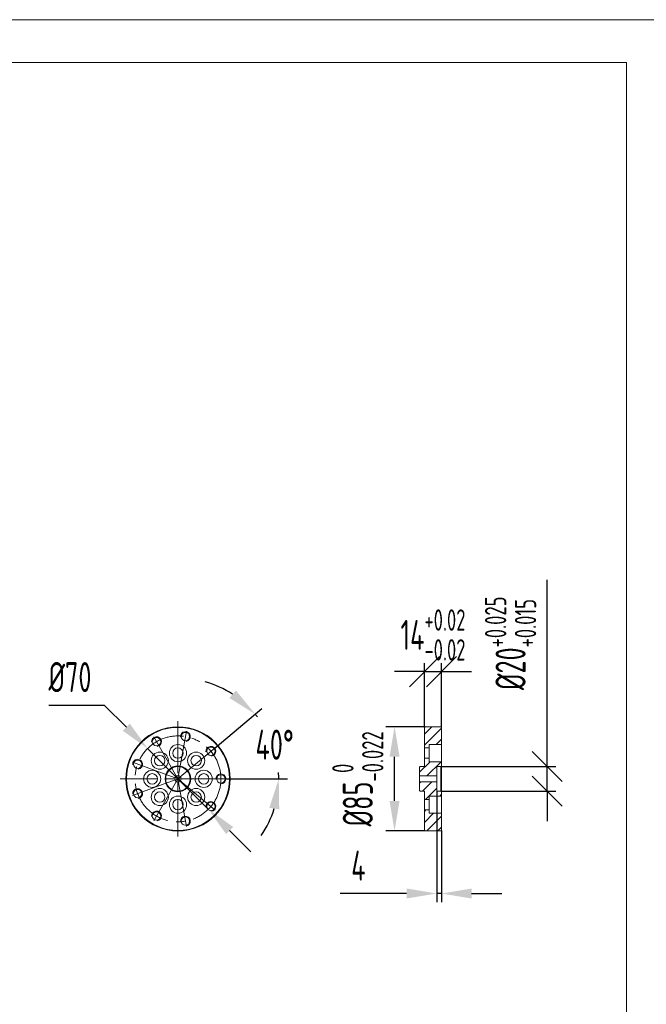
# Model space of a CAD drawing. Header units: millimetres. Extents: x 35469 to 44263, y -24881 to -16268.
# Tile 143 of 231: x 43139 to 43650, y -24214 to -23411. Entities that reach past the tile are written whole.
import ezdxf

# ---------------------------------------------------------------- set-up
doc = ezdxf.new("R2010")
doc.units = ezdxf.units.MM
doc.header["$LTSCALE"] = 0.3175
doc.linetypes.add('CENTER2', pattern=[28.575, 19.05, -3.175, 3.175, -3.175])
for name, color, linetype, lineweight in [('1轮廓实线层', 7, 'Continuous', 18), ('2细线层', 4, 'Continuous', 13), ('3中心线层', 1, 'CENTER2', 13), ('5剖面线层', 2, 'Continuous', 13), ('7标注层', 4, 'Continuous', 13), ('图框层', 7, 'Continuous', 18)]:
    doc.layers.add(name, color=color, linetype=linetype, lineweight=lineweight)
doc.styles.add('PC_TEXTSTYLE', font='ISOCP.SHX', dxfattribs={"width": 0.707, "bigfont": 'GBCBIG.SHX'})
doc.dimstyles.new('GB_ANGULAR', dxfattribs={"dimtxt": 3.5, "dimasz": 3.5, "dimexe": 1, "dimexo": 0, "dimgap": 1.5, "dimtad": 1, "dimtih": 1, "dimtoh": 1, "dimdsep": 46, "dimtxsty": 'PC_TEXTSTYLE', "dimcen": 0, "dimclrd": 256, "dimclrt": 3, "dimadec": 0, "dimazin": 2, "dimtp": 0.1, "dimtm": 0.1, "dimtfac": 0.71, "dimtdec": 3, "dimtmove": 0, "dimatfit": 3, "dimfxl": 1, "dimtfill": 1, "dimarcsym": 0})
doc.dimstyles.new('GB_DIAMETER', dxfattribs={"dimtxt": 3.5, "dimasz": 3.5, "dimexe": 1, "dimexo": 0, "dimgap": 1.5, "dimtad": 1, "dimjust": 4, "dimdsep": 46, "dimtxsty": 'PC_TEXTSTYLE', "dimcen": 0, "dimclrd": 256, "dimclrt": 3, "dimadec": 0, "dimazin": 2, "dimtp": 0.1, "dimtm": 0.1, "dimtfac": 0.71, "dimtdec": 3, "dimtmove": 0, "dimatfit": 2, "dimfxl": 1, "dimtfill": 1, "dimarcsym": 0})
doc.dimstyles.new('GB_LINEAR', dxfattribs={"dimtxt": 3.5, "dimasz": 3.5, "dimexe": 1, "dimexo": 0, "dimgap": 1.5, "dimtad": 1, "dimdsep": 46, "dimtxsty": 'PC_TEXTSTYLE', "dimcen": 0, "dimclrd": 256, "dimclrt": 3, "dimadec": 0, "dimazin": 2, "dimtp": 0.1, "dimtm": 0.1, "dimtfac": 0.71, "dimtdec": 3, "dimtmove": 0, "dimatfit": 3, "dimfxl": 1, "dimtfill": 1, "dimarcsym": 0})

# ---------------------------------------------------------------- blocks, each defined once
blk = doc.blocks.new('_Oblique')
at = {"color": 0, "lineweight": -2}
blk.add_line((-0.5, -0.5), (0.5, 0.5), dxfattribs=at)
blk = doc.blocks.new('*D61')
at = {"layer": '7标注层', "color": 0, "lineweight": -2, "transparency": 16777216}
for p, q in [((43469.32, -23987.73), (43469.32, -23935.32)), ((43483.32, -23987.73), (43483.32, -23935.32))]:
    blk.add_line(p, q, dxfattribs=at)
at = {"layer": '7标注层', "lineweight": -2, "transparency": 16777216}
for p, q in [((43469.32, -23942.32), (43444.82, -23942.32)), ((43469.32, -23942.32), (43483.32, -23942.32)), ((43483.32, -23942.32), (43507.82, -23942.32))]:
    blk.add_line(p, q, dxfattribs=at)
at = {"layer": 'Defpoints', "color": 0, "transparency": 16777216}
for p in [(43483.32, -23942.32), (43469.32, -23987.73), (43483.32, -23987.73)]:
    blk.add_point(p, dxfattribs=at)
at = {"layer": '7标注层', "lineweight": -2, "transparency": 16777216, "xscale": 24.5, "yscale": 24.5, "zscale": 24.5}
blk.add_blockref('_Oblique', (43469.32, -23942.32), dxfattribs=at)
at = {"layer": '7标注层', "lineweight": -2, "transparency": 16777216, "xscale": 24.5, "yscale": 24.5, "zscale": 24.5, "rotation": 180}
blk.add_blockref('_Oblique', (43483.32, -23942.32), dxfattribs=at)
at = {"layer": '7标注层', "color": 3, "transparency": 16777216, "insert": (43476.32, -23912.39), "char_height": 24.5, "attachment_point": 5, "style": 'PC_TEXTSTYLE', "bg_fill": 3, "box_fill_scale": 1.1, "bg_fill_color": 257, "bg_fill_transparency": 0}
blk.add_mtext('{\\A1;14{}{\\H0.71x;\\C2;\\S+0.02^ -0.02;}}', dxfattribs=at)
blk = doc.blocks.new('*D62')
at = {"layer": '7标注层', "color": 0, "lineweight": -2, "transparency": 16777216}
for p, q in [((43469.82, -23987.23), (43437.98, -23987.23)), ((43469.82, -24072.23), (43437.98, -24072.23))]:
    blk.add_line(p, q, dxfattribs=at)
at = {"layer": '7标注层', "lineweight": -2, "transparency": 16777216}
blk.add_line((43444.98, -24047.73), (43444.98, -24011.73), dxfattribs=at)
at = {"layer": '7标注层', "transparency": 16777216}
for points in [[(43449.06, -24011.73), (43440.9, -24011.73), (43444.98, -23987.23)], [(43440.9, -24047.73), (43449.06, -24047.73), (43444.98, -24072.23)]]:
    blk.add_solid(points, dxfattribs=at)
at = {"layer": 'Defpoints', "color": 0, "transparency": 16777216}
for p in [(43444.98, -23987.23), (43469.82, -23987.23), (43469.82, -24072.23)]:
    blk.add_point(p, dxfattribs=at)
at = {"layer": '7标注层', "color": 3, "transparency": 16777216, "insert": (43415.05, -24029.73), "char_height": 24.5, "attachment_point": 5, "rotation": 90, "style": 'PC_TEXTSTYLE', "bg_fill": 3, "box_fill_scale": 1.1, "bg_fill_color": 257, "bg_fill_transparency": 0}
blk.add_mtext('{\\A1;%%c85{}{\\H0.71x;\\C2;\\S 0^ -0.022;}}', dxfattribs=at)
blk = doc.blocks.new('*D63')
at = {"layer": '7标注层', "lineweight": -2, "transparency": 16777216}
for p, q in [((43569.48, -24019.73), (43569.48, -23867.6)), ((43569.48, -24039.73), (43569.48, -24019.73)), ((43569.48, -24039.73), (43569.48, -24064.23))]:
    blk.add_line(p, q, dxfattribs=at)
at = {"layer": '7标注层', "color": 0, "lineweight": -2, "transparency": 16777216}
for p, q in [((43482.82, -24019.73), (43576.48, -24019.73)), ((43482.82, -24039.73), (43576.48, -24039.73))]:
    blk.add_line(p, q, dxfattribs=at)
at = {"layer": 'Defpoints', "color": 0, "transparency": 16777216}
for p in [(43482.82, -24019.73), (43569.48, -24019.73), (43482.82, -24039.73)]:
    blk.add_point(p, dxfattribs=at)
at = {"layer": '7标注层', "lineweight": -2, "transparency": 16777216, "xscale": 24.5, "yscale": 24.5, "zscale": 24.5}
for p, rotation in [((43569.48, -24019.73), 270), ((43569.48, -24039.73), 90)]:
    blk.add_blockref('_Oblique', p, dxfattribs=dict(at, rotation=rotation))
at = {"layer": '7标注层', "color": 3, "transparency": 16777216, "insert": (43539.55, -23919.17), "char_height": 24.5, "attachment_point": 5, "rotation": 90, "style": 'PC_TEXTSTYLE', "bg_fill": 3, "box_fill_scale": 1.1, "bg_fill_color": 257, "bg_fill_transparency": 0}
blk.add_mtext('{\\A1;%%c20{}{\\H0.71x;\\C2;\\S+0.025^ +0.015;}}', dxfattribs=at)
blk = doc.blocks.new('ZwmFrameMain_2_A4^_^无分区图框^_^landscape')
at = {"layer": '1轮廓实线层'}
for q in [(0, 200), (267, 0)]:
    blk.add_line((267, 200), q, dxfattribs=at)
at = {"layer": '2细线层'}
blk.add_line((272, 205), (-25, 205), dxfattribs=at)
blk = doc.blocks.new('*D74')
at = {"layer": '7标注层', "lineweight": -2, "transparency": 16777216}
for p, q in [((43163.08, -23969.53), (43208.23, -23969.53)), ((43208.23, -23969.53), (43226.37, -23987.66)), ((43293.19, -24054.48), (43243.69, -24004.99)), ((43310.52, -24071.81), (43327.84, -24089.13))]:
    blk.add_line(p, q, dxfattribs=at)
at = {"layer": '7标注层', "transparency": 16777216}
for points in [[(43223.48, -23990.55), (43229.25, -23984.78), (43243.69, -24004.99)], [(43313.4, -24068.92), (43307.63, -24074.69), (43293.19, -24054.48)]]:
    blk.add_solid(points, dxfattribs=at)
at = {"layer": 'Defpoints', "color": 0, "transparency": 16777216}
for p in [(43243.69, -24004.99), (43293.19, -24054.48)]:
    blk.add_point(p, dxfattribs=at)
at = {"layer": '7标注层', "color": 3, "transparency": 16777216, "insert": (43180.41, -23946.78), "char_height": 24.5, "attachment_point": 5, "style": 'PC_TEXTSTYLE', "bg_fill": 3, "box_fill_scale": 1.1, "bg_fill_color": 257, "bg_fill_transparency": 0}
blk.add_mtext('%%c70', dxfattribs=at)
blk = doc.blocks.new('*D75')
at = {"layer": '7标注层', "color": 0, "lineweight": -2, "transparency": 16777216}
for p, q in [((43479.32, -24039.73), (43479.32, -24130.21)), ((43483.32, -24071.73), (43483.32, -24130.21))]:
    blk.add_line(p, q, dxfattribs=at)
at = {"layer": '7标注层', "lineweight": -2, "transparency": 16777216}
for p, q in [((43454.82, -24123.21), (43400.66, -24123.21)), ((43483.32, -24123.21), (43479.32, -24123.21)), ((43507.82, -24123.21), (43532.32, -24123.21))]:
    blk.add_line(p, q, dxfattribs=at)
at = {"layer": '7标注层', "transparency": 16777216}
for points in [[(43454.82, -24127.29), (43454.82, -24119.13), (43479.32, -24123.21)], [(43507.82, -24119.13), (43507.82, -24127.29), (43483.32, -24123.21)]]:
    blk.add_solid(points, dxfattribs=at)
at = {"layer": 'Defpoints', "color": 0, "transparency": 16777216}
for p in [(43479.32, -24039.73), (43483.32, -24071.73), (43479.32, -24123.21)]:
    blk.add_point(p, dxfattribs=at)
at = {"layer": '7标注层', "color": 3, "transparency": 16777216, "insert": (43415.49, -24100.46), "char_height": 24.5, "attachment_point": 5, "style": 'PC_TEXTSTYLE', "bg_fill": 3, "box_fill_scale": 1.1, "bg_fill_color": 257, "bg_fill_transparency": 0}
blk.add_mtext('4', dxfattribs=at)
blk = doc.blocks.new('*D76')
at = {"layer": '7标注层', "color": 0, "lineweight": -2, "transparency": 16777216}
for p, q in [((43298.7, -24004.34), (43336.73, -23972.43)), ((43307.94, -24029.73), (43357.59, -24029.73))]:
    blk.add_line(p, q, dxfattribs=at)
at = {"layer": '7标注层', "lineweight": -2, "transparency": 16777216}
for start, end in [(57.15231, 74.30461), (38.03922, 40), (0, 3.57255), (325.69539, 342.84769)]:
    blk.add_arc((43268.44, -24029.73), 82.15, start, end, dxfattribs=at)
at = {"layer": '7标注层', "transparency": 16777216}
for points in [[(43310.3, -23963.78), (43315.7, -23957.66), (43331.37, -23976.93)], [(43350.97, -24054.57), (43342.9, -24053.35), (43350.59, -24029.73)]]:
    blk.add_solid(points, dxfattribs=at)
at = {"layer": 'Defpoints', "color": 0, "transparency": 16777216}
for p in [(43337.71, -23985.57), (43298.7, -24004.34), (43268.44, -24029.73), (43268.44, -24029.73), (43307.94, -24029.73)]:
    blk.add_point(p, dxfattribs=at)
at = {"layer": '7标注层', "color": 3, "transparency": 16777216, "insert": (43347.25, -24001.87), "char_height": 24.5, "attachment_point": 5, "style": 'PC_TEXTSTYLE'}
blk.add_mtext('40%%d', dxfattribs=at)

msp = doc.modelspace()

# ---------------------------------------------------------------- hatches: boundary and pattern name
at = {"layer": '5剖面线层'}
h = msp.add_hatch(dxfattribs=at)
h.set_pattern_fill('ANSI31', color=256, scale=2, style=0)
h.set_pattern_definition([(45, (15484.0203, -17925.5257), (-4.490128, 4.490128), [])])
h.paths.add_polyline_path([(43483.325, -24001.734), (43473.325, -24001.734), (43473.325, -24004.484), (43469.325, -24004.484), (43469.325, -23987.734), (43469.825, -23987.234), (43482.825, -23987.234), (43483.325, -23987.734)], flags=0)
h.paths.add_polyline_path([(43469.325, -24054.984), (43473.325, -24054.984), (43473.325, -24057.734), (43483.325, -24057.734), (43483.325, -24071.734), (43482.825, -24072.234), (43469.825, -24072.234), (43469.325, -24071.734)], flags=0)
h.paths.add_polyline_path([(43479.325, -24039.734), (43482.825, -24039.734), (43483.325, -24040.234), (43483.325, -24043.734), (43473.325, -24043.734), (43473.325, -24046.484), (43469.325, -24046.484), (43469.325, -24039.734), (43465.825, -24039.734), (43465.325, -24039.234), (43465.325, -24032.284), (43479.325, -24032.284)], flags=0)
h.paths.add_polyline_path([(43469.325, -24019.734), (43469.325, -24012.984), (43473.325, -24012.984), (43473.325, -24015.734), (43483.325, -24015.734), (43483.325, -24019.234), (43482.825, -24019.734), (43479.325, -24019.734), (43479.325, -24027.184), (43465.325, -24027.184), (43465.325, -24020.234), (43465.825, -24019.734)], flags=0)

# ---------------------------------------------------------------- linework, layer by layer
at = {"layer": '1轮廓实线层'}
for p, q in [((43469.325, -23987.734), (43469.825, -23987.234)), ((43469.325, -24004.484), (43469.325, -23987.734)), ((43469.825, -23987.234), (43482.825, -23987.234)), ((43482.825, -23987.234), (43483.325, -23987.734)), ((43483.325, -23987.734), (43483.325, -24001.734)), ((43473.325, -24001.734), (43473.325, -24004.484)), ((43483.325, -24001.734), (43473.325, -24001.734)), ((43483.325, -24008.734), (43483.325, -24001.734)), ((43469.325, -24008.734), (43469.325, -24004.484)), ((43473.325, -24004.484), (43469.325, -24004.484)), ((43469.325, -24012.984), (43469.325, -24008.734)), ((43473.325, -24004.484), (43473.325, -24008.734)), ((43473.325, -24008.734), (43473.325, -24012.984)), ((43483.325, -24015.734), (43483.325, -24008.734)), ((43469.325, -24019.734), (43469.325, -24012.984)), ((43469.325, -24012.984), (43473.325, -24012.984)), ((43473.325, -24012.984), (43473.325, -24015.734)), ((43473.325, -24015.734), (43483.325, -24015.734)), ((43483.325, -24015.734), (43483.325, -24019.234)), ((43465.325, -24020.234), (43465.825, -24019.734)), ((43465.325, -24027.184), (43465.325, -24020.234)), ((43465.825, -24019.734), (43469.325, -24019.734)), ((43482.825, -24019.734), (43479.325, -24019.734)), ((43479.325, -24019.734), (43479.325, -24027.184)), ((43483.325, -24019.234), (43482.825, -24019.734)), ((43482.825, -24039.734), (43482.825, -24019.734)), ((43483.325, -24019.234), (43483.325, -24040.234)), ((43465.325, -24029.734), (43465.325, -24027.184)), ((43479.325, -24027.184), (43465.325, -24027.184)), ((43465.325, -24032.284), (43465.325, -24029.734)), ((43465.325, -24039.234), (43465.325, -24032.284)), ((43465.325, -24032.284), (43479.325, -24032.284)), ((43479.325, -24029.734), (43479.325, -24027.184)), ((43479.325, -24032.284), (43479.325, -24029.734)), ((43479.325, -24032.284), (43479.325, -24039.734)), ((43465.825, -24039.734), (43465.325, -24039.234)), ((43469.325, -24039.734), (43465.825, -24039.734)), ((43469.325, -24046.484), (43469.325, -24039.734)), ((43479.325, -24039.734), (43482.825, -24039.734)), ((43482.825, -24039.734), (43483.325, -24040.234)), ((43483.325, -24040.234), (43483.325, -24043.734)), ((43469.325, -24050.734), (43469.325, -24046.484)), ((43473.325, -24046.484), (43469.325, -24046.484)), ((43483.325, -24043.734), (43473.325, -24043.734)), ((43473.325, -24043.734), (43473.325, -24046.484)), ((43473.325, -24046.484), (43473.325, -24050.734)), ((43483.325, -24050.734), (43483.325, -24043.734)), ((43469.325, -24054.984), (43469.325, -24050.734)), ((43469.325, -24071.734), (43469.325, -24054.984)), ((43469.325, -24054.984), (43473.325, -24054.984)), ((43473.325, -24050.734), (43473.325, -24054.984)), ((43473.325, -24054.984), (43473.325, -24057.734)), ((43473.325, -24057.734), (43483.325, -24057.734)), ((43483.325, -24057.734), (43483.325, -24050.734)), ((43483.325, -24057.734), (43483.325, -24071.734)), ((43469.825, -24072.234), (43469.325, -24071.734)), ((43482.825, -24072.234), (43469.825, -24072.234)), ((43483.325, -24071.734), (43482.825, -24072.234))]:
    msp.add_line(p, q, dxfattribs=at)
for centre, radius in [((43268.442, -24029.734), 42.5), ((43268.442, -24029.734), 42), ((43274.52, -23995.266), 3.4), ((43250.942, -23999.423), 3.4), ((43268.442, -24008.734), 7), ((43253.593, -24014.885), 7), ((43268.442, -24008.734), 4.25), ((43283.291, -24014.885), 7), ((43295.254, -24007.237), 3.4), ((43235.553, -24017.763), 3.4), ((43253.593, -24014.885), 4.25), ((43283.291, -24014.885), 4.25), ((43247.442, -24029.734), 7), ((43247.442, -24029.734), 4.25), ((43268.442, -24029.734), 10.5), ((43268.442, -24029.734), 10), ((43289.442, -24029.734), 7), ((43289.442, -24029.734), 4.25), ((43268.442, -24029.734), 2.55), ((43303.442, -24029.734), 3.4), ((43235.553, -24041.705), 3.4), ((43253.593, -24044.583), 7), ((43253.593, -24044.583), 4.25), ((43283.291, -24044.583), 7), ((43283.291, -24044.583), 4.25), ((43268.442, -24050.734), 7), ((43268.442, -24050.734), 4.25), ((43295.254, -24052.232), 3.4), ((43250.942, -24060.045), 3.4), ((43274.52, -24064.202), 3.4)]:
    msp.add_circle(centre, radius, dxfattribs=at)
at = {"layer": '2细线层'}
for centre in [(43274.52, -23995.266), (43250.942, -23999.423), (43295.254, -24007.237), (43235.553, -24017.763), (43303.442, -24029.734), (43235.553, -24041.705), (43295.254, -24052.232), (43250.942, -24060.045), (43274.52, -24064.202)]:
    msp.add_arc(centre, 4, 277, 187, dxfattribs=at)
at = {"layer": '3中心线层', "ltscale": 7}
for p, q in [((43268.442, -23982.734), (43268.442, -24076.734)), ((43268.442, -24029.734), (43275.301, -23990.834)), ((43268.442, -24029.734), (43248.692, -23995.526)), ((43268.442, -24029.734), (43298.701, -24004.344)), ((43268.442, -24029.734), (43231.324, -24016.224)), ((43315.442, -24029.734), (43221.442, -24029.734)), ((43268.442, -24029.734), (43231.324, -24043.244)), ((43268.442, -24029.734), (43248.692, -24063.942)), ((43268.442, -24029.734), (43275.301, -24068.634)), ((43268.442, -24029.734), (43298.701, -24055.124))]:
    msp.add_line(p, q, dxfattribs=at)
at = {"layer": '3中心线层', "ltscale": 4.5}
msp.add_line((43268.442, -24029.734), (43307.942, -24029.734), dxfattribs=at)
at = {"layer": '3中心线层', "ltscale": 7}
msp.add_circle((43268.442, -24029.734), 35, dxfattribs=at)

# ---------------------------------------------------------------- next in the draw order: dimensions: what is measured, and where the dimension line sits
at = {"layer": '7标注层'}
dim = msp.add_linear_dim(base=(43483.325, -23942.317), p1=(43469.325, -23987.734), p2=(43483.325, -23987.734), text='{\\A1;<>{}{\\H0.71x;\\C2;\\S+0.02^ -0.02;}}', dimstyle='GB_LINEAR', override={"dimscale": 7, "dimgap": 1.5, "dimtad": 1, "dimjust": 0, "dimdec": 2, "dimlfac": 1, "dimpost": '<>', "dimblk1": 'Oblique', "dimblk2": 'Oblique', "dimsah": 1, "dimse1": 0, "dimse2": 0, "dimsd1": 0, "dimsd2": 0, "dimclrd": 256, "dimclre": 0, "dimtol": 0, "dimlim": 0, "dimtp": 0.02, "dimtm": 0.02, "dimtdec": 3, "dimtofl": 1}, dxfattribs=at)
dim.commit()
dim.dimension.update_dxf_attribs({"geometry": '*D61', "text_midpoint": (43476.325, -23942.317), "dimtype": 160})

# ---------------------------------------------------------------- next in the draw order: dimensions: what is measured, and where the dimension line sits
dim = msp.add_linear_dim(base=(43569.477, -24019.734), p1=(43482.825, -24039.734), p2=(43482.825, -24019.734), angle=90, text='{\\A1;%%c<>{}{\\H0.71x;\\C2;\\S+0.025^ +0.015;}}', dimstyle='GB_LINEAR', override={"dimscale": 7, "dimgap": 1.5, "dimtad": 1, "dimjust": 0, "dimdec": 2, "dimlfac": 1, "dimpost": '<>', "dimblk1": 'Oblique', "dimblk2": 'Oblique', "dimsah": 1, "dimse1": 0, "dimse2": 0, "dimsd1": 0, "dimsd2": 0, "dimclrd": 256, "dimclre": 0, "dimtol": 0, "dimlim": 0, "dimtp": 0.025, "dimtm": -0.015, "dimtdec": 3, "dimtofl": 1}, dxfattribs=at)
dim.commit()
dim.dimension.update_dxf_attribs({"geometry": '*D63', "text_midpoint": (43539.546, -23919.169)})
dim = msp.add_linear_dim(base=(43444.979, -23987.234), p1=(43469.825, -24072.234), p2=(43469.825, -23987.234), angle=90, text='{\\A1;%%c<>{}{\\H0.71x;\\C2;\\S 0^ -0.022;}}', dimstyle='GB_LINEAR', override={"dimscale": 7, "dimgap": 1.5, "dimtad": 1, "dimjust": 0, "dimdec": 2, "dimlfac": 1, "dimpost": '<>', "dimse1": 0, "dimse2": 0, "dimsd1": 0, "dimsd2": 0, "dimclrd": 256, "dimclre": 0, "dimtol": 0, "dimlim": 0, "dimtp": 0, "dimtm": 0.022, "dimtdec": 3, "dimtofl": 1}, dxfattribs=at)
dim.commit()
dim.dimension.update_dxf_attribs({"geometry": '*D62', "text_midpoint": (43444.979, -24029.734), "dimtype": 160})

# ---------------------------------------------------------------- next in the draw order: block references
at = {"layer": '图框层', "xscale": 7, "yscale": 7, "zscale": 7}
msp.add_blockref('ZwmFrameMain_2_A4^_^无分区图框^_^landscape', (41765.038, -24845.793), dxfattribs=at)

# ---------------------------------------------------------------- next in the draw order: dimensions: what is measured, and where the dimension line sits
at = {"layer": '7标注层'}
dim = msp.add_diameter_dim_2p(p1=(43293.192, -24054.482), p2=(43243.692, -24004.987), dimstyle='GB_DIAMETER', override={"dimscale": 7, "dimgap": 1.5, "dimtad": 1, "dimtih": 0, "dimtoh": 1, "dimdec": 2, "dimlfac": 1, "dimse1": 0, "dimse2": 0, "dimsd1": 0, "dimsd2": 0, "dimtix": 0, "dimtofl": 1, "dimatfit": 0}, dxfattribs=at)
dim.commit()
dim.dimension.update_dxf_attribs({"geometry": '*D74', "text_midpoint": (43208.234, -23969.531), "dimtype": 163})
dim = msp.add_linear_dim(base=(43479.325, -24123.21), p1=(43483.325, -24071.734), p2=(43479.325, -24039.734), dimstyle='GB_LINEAR', override={"dimscale": 7, "dimgap": 1.5, "dimtad": 1, "dimjust": 0, "dimdec": 2, "dimlfac": 1, "dimse1": 0, "dimse2": 0, "dimsd1": 0, "dimsd2": 0, "dimclrd": 256, "dimclre": 0, "dimtofl": 1}, dxfattribs=at)
dim.commit()
dim.dimension.update_dxf_attribs({"geometry": '*D75', "text_midpoint": (43415.495, -24100.46)})

# ---------------------------------------------------------------- next in the draw order: dimensions: what is measured, and where the dimension line sits
dim = msp.add_angular_dim_2l(base=(43337.706, -23985.569), line1=((43268.442, -24029.734), (43307.942, -24029.734)), line2=((43268.442, -24029.734), (43298.701, -24004.344)), dimstyle='GB_ANGULAR', override={"dimscale": 7, "dimadec": 2, "dimtmove": 2, "dimtfill": 0}, dxfattribs=at)
dim.commit()
dim.dimension.update_dxf_attribs({"geometry": '*D76', "text_midpoint": (43347.245, -24001.865), "dimtype": 162})

doc.saveas('drawing.dxf')
